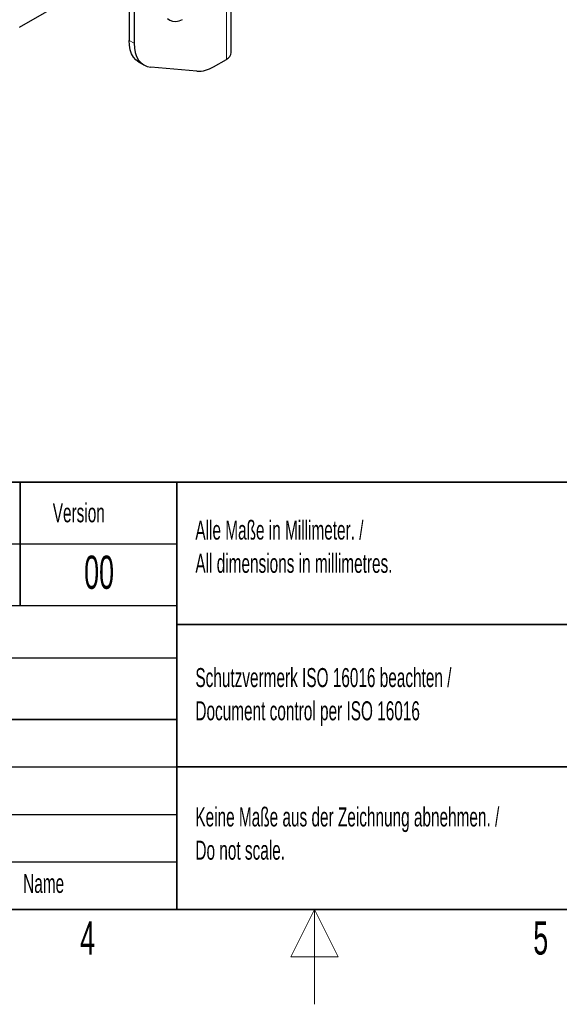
# Paper-space layout 'Blatt2' of a CAD drawing. Header units: millimetres. Extents: x 5 to 418, y 2 to 292.
# Tile 4 of 67: x 186 to 243, y 2 to 106. Entities that reach past the tile are written whole.
import ezdxf

# ---------------------------------------------------------------- set-up
doc = ezdxf.new("R2010")
doc.units = ezdxf.units.MM
doc.layers.add('SLD-0', color=7, linetype='Continuous')
doc.styles.add('SLDTEXTSTYLE1', font='TXT', dxfattribs={"width": 0.605})

# ---------------------------------------------------------------- blocks, each defined once
blk = doc.blocks.new('SW_NOTE_0_24')
at = {"layer": 'SLD-0', "color": 0, "char_height": 2, "attachment_point": 1, "style": 'SLDTEXTSTYLE1'}
for s, insert in [('Alle Maße in Millimeter. /', (0, 2.58)), ('All dimensions in millimetres.', (0, -0.92))]:
    blk.add_mtext(s, dxfattribs=dict(at, insert=insert))
blk = doc.blocks.new('SW_NOTE_0_27')
at = {"layer": 'SLD-0', "color": 0, "char_height": 2, "attachment_point": 1, "style": 'SLDTEXTSTYLE1'}
for s, insert in [('Keine Maße aus der Zeichnung abnehmen. /', (0, 2.58)), ('Do not scale.', (0, -0.92))]:
    blk.add_mtext(s, dxfattribs=dict(at, insert=insert))
blk = doc.blocks.new('SW_NOTE_0_28')
at = {"layer": 'SLD-0', "color": 0, "char_height": 2, "attachment_point": 1, "style": 'SLDTEXTSTYLE1'}
for s, insert in [('Schutzvermerk ISO 16016 beachten /', (0, 2.58)), ('Document control per ISO 16016', (0, -0.92))]:
    blk.add_mtext(s, dxfattribs=dict(at, insert=insert))

psp = doc.layouts.new('Blatt2')

# ---------------------------------------------------------------- linework, layer by layer
at = {"color": 7, "linetype": 'Continuous', "lineweight": 18}
for p, q in [((207.72, 101.51), (207.72, 225.02)), ((197.47, 103.51), (198, 103.21))]:
    psp.add_line(p, q, dxfattribs=at)
at = {"color": 7, "linetype": 'Continuous', "lineweight": 25}
for p, q in [((208.23, 102.23), (208.23, 225.73)), ((197.47, 131.5), (197.47, 103.51)), ((198, 131.22), (198, 103.21)), ((197.47, 111.54), (185.89, 104.85)), ((198.5, 101.23), (199.03, 100.92)), ((204.6, 100.26), (199.76, 100.69)), ((206.37, 100.73), (207.72, 101.51))]:
    psp.add_line(p, q, dxfattribs=at)
at = {"color": 7, "linetype": 'Continuous', "lineweight": 25, "flags": 128}
for points in [[(201.52, 105.81), (201.77, 105.63), (202.06, 105.52), (202.39, 105.5), (202.74, 105.56), (203.11, 105.7)], [(198.5, 101.23), (198.5, 101.23), (198.2, 101.45), (197.94, 101.75), (197.74, 102.11), (197.59, 102.53), (197.5, 103), (197.47, 103.51)], [(198, 103.21), (198.03, 102.69), (198.12, 102.22), (198.27, 101.8), (198.47, 101.44), (198.73, 101.14), (199.03, 100.92), (199.38, 100.77), (199.76, 100.69)]]:
    psp.add_lwpolyline(points, dxfattribs=at)
at = {"color": 7, "linetype": 'Continuous', "lineweight": 25}
for centre, radius, start, end in [((207.36, 102.32), 0.88, 294.3747, 354.3052), ((204.73, 103.33), 3.07, 267.6422, 302.3493)]:
    psp.add_arc(centre, radius, start, end, dxfattribs=at)
at = {"layer": 'SLD-0', "lineweight": 35}
for p, q in [((135, 57), (408, 57)), ((186, 57), (186, 44)), ((202.5, 57), (202.5, 12)), ((202.5, 42), (259, 42)), ((135, 32), (202.5, 32)), ((202.5, 27), (259, 27)), ((26, 12), (408, 12)), ((135, 12), (408, 12))]:
    psp.add_line(p, q, dxfattribs=at)
at = {"layer": 'SLD-0'}
for p, q in [((135, 50.5), (202.5, 50.5)), ((135, 38.5), (202.5, 38.5)), ((135, 27), (202.5, 27)), ((135, 22), (202.5, 22)), ((135, 17), (202.5, 17))]:
    psp.add_line(p, q, dxfattribs=at)
at = {"layer": 'SLD-0', "lineweight": 25}
psp.add_line((135, 44), (202.5, 44), dxfattribs=at)
at = {"layer": 'SLD-0', "lineweight": 18}
for p, q in [((217, 12), (214.5, 7)), ((217, 2), (217, 12)), ((219.5, 7), (217, 12)), ((214.5, 7), (219.5, 7))]:
    psp.add_line(p, q, dxfattribs=at)

# ---------------------------------------------------------------- block references
at = {"layer": 'SLD-0'}
for name, p in [('SW_NOTE_0_24', (204.46, 50.36)), ('SW_NOTE_0_28', (204.46, 34.83)), ('SW_NOTE_0_27', (204.46, 20.15))]:
    psp.add_blockref(name, p, dxfattribs=at)

# ---------------------------------------------------------------- texts
at = {"layer": 'SLD-0', "style": 'SLDTEXTSTYLE1'}
for s, insert, char_height, attachment_point in [('Version', (189.43, 54.76), 2, 1), ('00', (194.31, 49.25), 3.5, 2), ('Name', (186.31, 15.73), 2, 1), ('4', (193.1, 10.74), 3.5, 2), ('5', (240.85, 10.74), 3.5, 2)]:
    psp.add_mtext(s, dxfattribs=dict(at, insert=insert, char_height=char_height, attachment_point=attachment_point))

doc.saveas('drawing.dxf')
